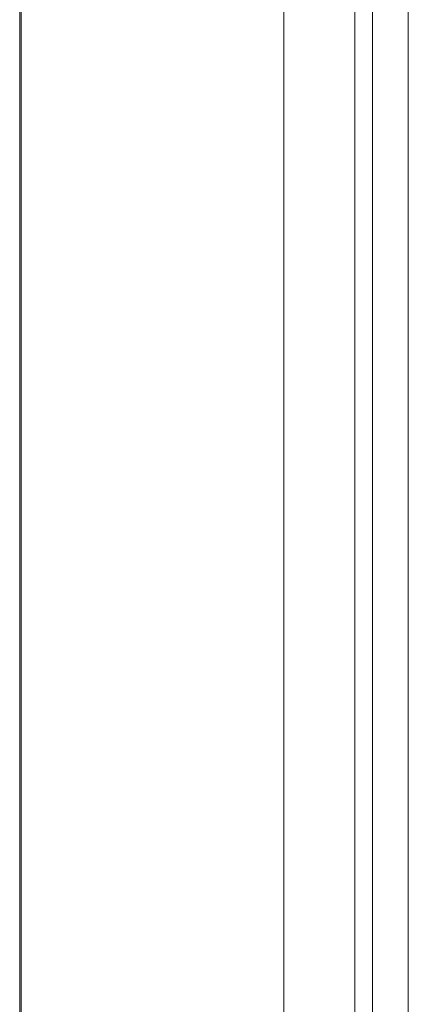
# Model space of a CAD drawing. Header units: millimetres. Extents: x -90830 to 24172, y -102460 to 73669.
# Tile 83 of 198: x -52502.58 to -52496.6, y 52295.82 to 52310.97. Entities that reach past the tile are written whole.
import ezdxf

# ---------------------------------------------------------------- set-up
doc = ezdxf.new("R2010")
doc.units = ezdxf.units.MM
doc.layers.add('at_Entity', color=253, linetype='Continuous', lineweight=9)

msp = doc.modelspace()

# ---------------------------------------------------------------- linework, layer by layer
at = {"layer": 'at_Entity'}
for p, q in [((-52497.426, 52347.051), (-52497.426, 52277.388)), ((-52497.155, 52347.051), (-52497.155, 52277.388)), ((-52496.605, 52346.968), (-52496.605, 52277.471)), ((-52498.52, 52338.932), (-52498.52, 52285.719)), ((-52502.58, 52285.755), (-52502.58, 52338.895)), ((-52502.558, 52285.755), (-52502.558, 52338.895))]:
    msp.add_line(p, q, dxfattribs=at)

doc.saveas('drawing.dxf')
